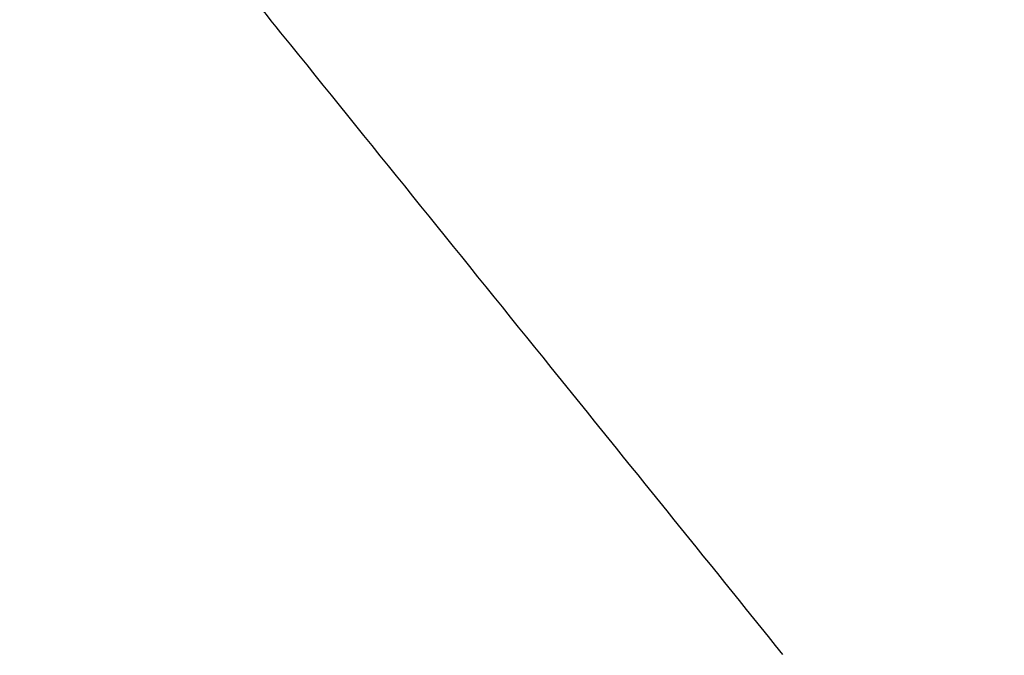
# Model space of a CAD drawing. Header units: millimetres. Extents: x -590 to 610, y -240 to 426.
# Tile 40 of 256: x 498 to 511, y -10 to -1. Entities that reach past the tile are written whole.
import ezdxf

# ---------------------------------------------------------------- set-up
doc = ezdxf.new("R2010")
doc.units = ezdxf.units.MM
doc.layers.add('mousse 2', color=7, linetype='Continuous', true_color=0x616161)

msp = doc.modelspace()

# ---------------------------------------------------------------- linework, layer by layer
at = {"layer": 'mousse 2'}
for points, knots in [([(500.263, -0.008, 193.727), (500.63, -0.463, 185.319), (502.224, -2.438, 148.828), (504.908, -5.764, 87.354), (507.225, -8.635, 34.288), (508.315, -9.987, 9.306)], [60.0363, 60.0363, 60.0363, 60.0363, 85.690504, 171.381007, 247.606315, 247.606315, 247.606315, 247.606315]), ([(539.897, -8.907), (538.565, -8.907), (535.903, -9.039), (531.948, -9.625), (528.07, -10.597), (524.306, -11.945), (520.692, -13.655), (517.264, -15.711), (514.053, -18.092), (511.092, -20.777), (508.407, -23.738), (506.025, -26.95), (504.311, -29.807), (503.113, -32.185), (502.034, -34.619), (500.911, -37.755), (499.939, -41.633), (499.354, -45.588), (499.222, -48.251), (499.222, -49.582)], [0, 0, 0, 0, 3.993787, 7.987573, 11.980371, 15.973169, 19.966435, 23.9597, 27.952128, 31.944555, 35.9369, 39.929245, 43.92438, 45.920023, 47.915666, 51.908741, 55.901815, 59.895405, 63.888995, 63.888995, 63.888995, 63.888995])]:
    msp.add_open_spline(points, degree=3, knots=knots, dxfattribs=at)
msp.add_rational_spline([(539.897, -2.087, 2.686), (538.34, -2.087, 2.686), (535.232, -2.241, 2.686), (530.617, -2.925, 2.687), (526.084, -4.06, 2.687), (521.692, -5.633, 2.687), (517.468, -7.631, 2.687), (513.469, -10.03, 2.688), (509.718, -12.811, 2.688), (506.261, -15.946, 2.688), (503.126, -19.402, 2.688), (500.344, -23.155, 2.687), (498.346, -26.487, 2.687), (496.946, -29.266, 2.687), (495.685, -32.109, 2.687), (494.375, -35.769, 2.687), (493.239, -40.303, 2.686), (492.556, -44.918, 2.686), (492.402, -48.025, 2.686), (492.402, -49.582, 2.686)], [0.865676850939, 0.865676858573, 0.865675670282, 0.865670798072, 0.865659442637, 0.865643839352, 0.865628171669, 0.865614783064, 0.865607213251, 0.865607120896, 0.865614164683, 0.865627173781, 0.86564070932, 0.86565141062, 0.865661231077, 0.865671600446, 0.865677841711, 0.865677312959, 0.865676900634, 0.865676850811], degree=3, knots=[0, 0, 0, 0, 3.993787, 7.987573, 11.980371, 15.973169, 19.966435, 23.9597, 27.952128, 31.944555, 35.9369, 39.929245, 43.92438, 45.920023, 47.915666, 51.908741, 55.901815, 59.895405, 63.888995, 63.888995, 63.888995, 63.888995], dxfattribs=at)

doc.saveas('drawing.dxf')
